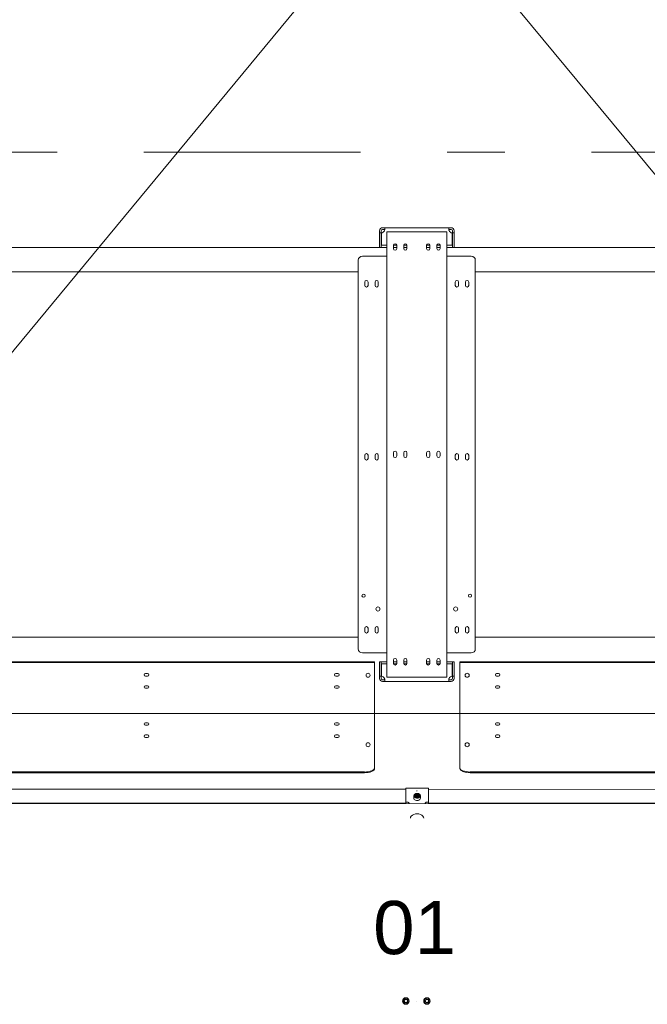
# Model space of a CAD drawing. Header units: millimetres. Extents: x -47038 to 86296, y -75637 to 48966.
# Tile 73 of 174: x -36113 to -34580, y 30698 to 33105. Entities that reach past the tile are written whole.
import ezdxf
from ezdxf.enums import TextEntityAlignment as Align

# ---------------------------------------------------------------- set-up
doc = ezdxf.new("R2010")
doc.units = ezdxf.units.MM
doc.linetypes.add('Przerywana podwójnie', pattern=[109.361107, 52.916665, -21.166666, 14.111111, -21.166666])
for name, color, linetype, lineweight, true_color in [('00 - nowa technologia myjni_Nr_pióra__95', 7, 'Continuous', 20, 0x7c7c7c), ('410-K Osie główne_Nr_pióra__95', 7, 'Continuous', 20, 0x7c7c7c), ('Nowe_Drzwi Archicad_Nr_pióra__95', 7, 'Continuous', 25, 0x7c7c7c)]:
    doc.layers.add(name, color=color, linetype=linetype, lineweight=lineweight, true_color=true_color)
doc.layers.add('Metryczki pomieszczeń Archicada_Nr_pióra__46', color=7, linetype='Continuous', lineweight=20)
doc.layers.add('XREF', color=8, linetype='Continuous', lineweight=9)
doc.layers.add('Nowe_Drzwi Archicad', color=7, linetype='Continuous')
doc.styles.add('STYL_AUTOMATYCZNY_2', font='arial.ttf', dxfattribs={"width": 0.95})

# ---------------------------------------------------------------- blocks, each defined once
blk = doc.blocks.new('Drzwi garażowe_ segmentowe[5]_1')
at = {"layer": 'Nowe_Drzwi Archicad_Nr_pióra__95', "color": 8, "linetype": 'Continuous', "lineweight": 20, "true_color": 0x7c7c7c}
for p, q in [((159.88, 3006.64), (498.88, 2596.65)), ((498.88, 3006.64), (159.88, 2596.65)), ((498.88, 2596.65), (159.88, 2596.65))]:
    blk.add_line(p, q, dxfattribs=at)
blk = doc.blocks.new('parter 2025.10.15')
at = {"layer": '00 - nowa technologia myjni_Nr_pióra__95', "color": 8, "linetype": 'Continuous', "lineweight": 5}
for p, q in [((323.87, 2715.38), (323.41, 2715.38)), ((339.67, 2715.38), (323.87, 2715.38)), ((340.13, 2715.38), (339.67, 2715.38)), ((322.67, 2714.09), (322.67, 2714.64)), ((322.67, 2711.08), (322.67, 2714.09)), ((323.07, 2714.09), (322.67, 2714.09)), ((323.07, 2714.09), (323.07, 2714.64)), ((323.07, 2714.09), (323.07, 2711.08)), ((323.11, 2711.08), (323.11, 2714.09)), ((323.87, 2714.98), (323.41, 2714.98)), ((324.42, 2712.93), (324.42, 2711.18)), ((325.21, 2714.38), (324.47, 2714.38)), ((324.47, 2714.38), (324.47, 2605.48)), ((338.33, 2714.38), (325.21, 2714.38)), ((338.33, 2714.38), (339.07, 2714.38)), ((339.07, 2605.48), (339.07, 2714.38)), ((339.12, 2712.93), (339.12, 2711.18)), ((340.13, 2714.98), (339.67, 2714.98)), ((340.43, 2711.08), (340.43, 2714.09)), ((340.47, 2714.09), (340.47, 2714.64)), ((340.47, 2714.09), (340.47, 2711.08)), ((340.47, 2714.09), (340.87, 2714.09)), ((340.87, 2714.09), (340.87, 2714.64)), ((340.87, 2711.08), (340.87, 2714.09)), ((89.52, 2710.58), (324.47, 2710.58)), ((322.67, 2711.08), (322.67, 2710.58)), ((323.07, 2710.58), (322.67, 2710.58)), ((323.07, 2711.08), (323.07, 2710.58)), ((323.11, 2711.08), (324.32, 2711.08)), ((326.07, 2710.28), (326.07, 2711.08)), ((326.07, 2711.08), (326.87, 2711.08)), ((326.07, 2710.58), (326.87, 2710.58)), ((326.87, 2710.28), (326.87, 2711.08)), ((328.57, 2710.28), (328.57, 2711.08)), ((328.57, 2711.08), (329.37, 2711.08)), ((328.57, 2710.58), (329.37, 2710.58)), ((329.37, 2710.28), (329.37, 2711.08)), ((334.17, 2710.28), (334.17, 2711.08)), ((334.17, 2711.08), (334.97, 2711.08)), ((334.17, 2710.58), (334.97, 2710.58)), ((334.97, 2710.28), (334.97, 2711.08)), ((336.67, 2710.28), (336.67, 2711.08)), ((336.67, 2711.08), (337.47, 2711.08)), ((336.67, 2710.58), (337.47, 2710.58)), ((337.47, 2710.28), (337.47, 2711.08)), ((339.07, 2710.58), (574.02, 2710.58)), ((339.22, 2711.08), (340.43, 2711.08)), ((340.47, 2710.58), (340.47, 2711.08)), ((340.47, 2710.58), (340.87, 2710.58)), ((340.87, 2710.58), (340.87, 2711.08)), ((318.47, 2708.43), (324.13, 2708.43)), ((324.47, 2708.43), (324.13, 2708.43)), ((339.07, 2708.43), (339.41, 2708.43)), ((339.41, 2708.43), (345.07, 2708.43)), ((317.47, 2612.43), (317.47, 2707.43)), ((346.07, 2707.43), (346.07, 2612.43)), ((170, 2704.58), (317.47, 2704.58)), ((346.07, 2704.58), (493.54, 2704.58)), ((319.07, 2701.28), (319.07, 2702.08)), ((319.87, 2701.28), (319.87, 2702.08)), ((321.57, 2701.28), (321.57, 2702.08)), ((322.37, 2701.28), (322.37, 2702.08)), ((341.17, 2701.28), (341.17, 2702.08)), ((341.97, 2701.28), (341.97, 2702.08)), ((343.67, 2701.28), (343.67, 2702.08)), ((344.47, 2701.28), (344.47, 2702.08)), ((319.07, 2658.98), (319.07, 2659.78)), ((319.87, 2658.98), (319.87, 2659.78)), ((321.57, 2658.98), (321.57, 2659.78)), ((322.37, 2658.98), (322.37, 2659.78)), ((326.07, 2659.58), (326.07, 2660.38)), ((326.87, 2659.58), (326.87, 2660.38)), ((328.57, 2659.58), (328.57, 2660.38)), ((329.37, 2659.58), (329.37, 2660.38)), ((334.17, 2659.58), (334.17, 2660.38)), ((334.97, 2659.58), (334.97, 2660.38)), ((336.67, 2659.58), (336.67, 2660.38)), ((337.47, 2659.58), (337.47, 2660.38)), ((341.17, 2658.98), (341.17, 2659.78)), ((341.97, 2658.98), (341.97, 2659.78)), ((343.67, 2658.98), (343.67, 2659.78)), ((344.47, 2658.98), (344.47, 2659.78)), ((319.07, 2616.68), (319.07, 2617.48)), ((319.87, 2616.68), (319.87, 2617.48)), ((321.57, 2616.68), (321.57, 2617.48)), ((322.37, 2616.68), (322.37, 2617.48)), ((341.17, 2616.68), (341.17, 2617.48)), ((341.97, 2616.68), (341.97, 2617.48)), ((343.67, 2616.68), (343.67, 2617.48)), ((344.47, 2616.68), (344.47, 2617.48)), ((170, 2615.28), (317.47, 2615.28)), ((346.07, 2615.28), (493.54, 2615.28)), ((164.47, 2609.28), (320.47, 2609.28)), ((324.13, 2611.43), (318.47, 2611.43)), ((321.47, 2609.28), (320.47, 2609.28)), ((321.47, 2609.28), (321.47, 2609.08)), ((323.07, 2609.28), (322.67, 2609.28)), ((322.67, 2609.28), (322.67, 2608.78)), ((323.07, 2609.28), (324.47, 2609.28)), ((323.07, 2609.28), (323.07, 2608.78)), ((324.47, 2611.43), (324.13, 2611.43)), ((326.07, 2608.88), (326.07, 2609.68)), ((326.07, 2609.28), (326.87, 2609.28)), ((326.87, 2608.88), (326.87, 2609.68)), ((328.57, 2608.88), (328.57, 2609.68)), ((328.57, 2609.28), (329.37, 2609.28)), ((329.37, 2608.88), (329.37, 2609.68)), ((334.17, 2608.88), (334.17, 2609.68)), ((334.17, 2609.28), (334.97, 2609.28)), ((334.97, 2608.88), (334.97, 2609.68)), ((336.67, 2608.88), (336.67, 2609.68)), ((336.67, 2609.28), (337.47, 2609.28)), ((337.47, 2608.88), (337.47, 2609.68)), ((339.07, 2611.43), (339.41, 2611.43)), ((339.07, 2609.28), (340.47, 2609.28)), ((345.07, 2611.43), (339.41, 2611.43)), ((340.47, 2608.78), (340.47, 2609.28)), ((340.47, 2609.28), (340.87, 2609.28)), ((340.87, 2608.78), (340.87, 2609.28)), ((343.27, 2609.28), (342.27, 2609.28)), ((342.27, 2609.28), (342.27, 2609.08)), ((343.27, 2609.28), (499.27, 2609.28)), ((164.47, 2609.08), (320.47, 2609.08)), ((321.47, 2609.08), (320.47, 2609.08)), ((321.47, 2608.58), (321.47, 2609.08)), ((321.47, 2608.58), (321.47, 2587.72)), ((322.67, 2608.78), (322.67, 2605.77)), ((323.07, 2605.77), (323.07, 2608.78)), ((323.11, 2608.78), (323.11, 2605.76)), ((324.32, 2608.78), (323.11, 2608.78)), ((324.42, 2606.93), (324.42, 2608.68)), ((326.86, 2608.78), (326.08, 2608.78)), ((329.36, 2608.78), (328.58, 2608.78)), ((334.96, 2608.78), (334.18, 2608.78)), ((337.46, 2608.78), (336.68, 2608.78)), ((339.12, 2606.93), (339.12, 2608.68)), ((340.43, 2608.78), (339.22, 2608.78)), ((340.43, 2608.78), (340.43, 2605.76)), ((340.47, 2605.77), (340.47, 2608.78)), ((340.87, 2608.78), (340.87, 2605.77)), ((342.27, 2609.08), (342.27, 2608.58)), ((343.27, 2609.08), (342.27, 2609.08)), ((342.27, 2587.72), (342.27, 2608.58)), ((343.27, 2609.08), (499.27, 2609.08)), ((265.47, 2606.38), (265.97, 2606.38)), ((265.47, 2605.78), (265.97, 2605.78)), ((311.97, 2606.38), (312.47, 2606.38)), ((311.97, 2605.78), (312.47, 2605.78)), ((323.07, 2605.77), (322.67, 2605.77)), ((322.67, 2605.77), (322.67, 2605.22)), ((323.07, 2605.77), (323.07, 2605.22)), ((323.41, 2604.88), (323.87, 2604.88)), ((323.41, 2604.48), (323.87, 2604.48)), ((323.87, 2604.48), (339.67, 2604.48)), ((325.21, 2605.48), (324.47, 2605.48)), ((325.21, 2605.48), (338.33, 2605.48)), ((338.33, 2605.48), (339.07, 2605.48)), ((339.67, 2604.88), (340.13, 2604.88)), ((339.67, 2604.48), (340.13, 2604.48)), ((340.47, 2605.77), (340.47, 2605.22)), ((340.47, 2605.77), (340.87, 2605.77)), ((340.87, 2605.77), (340.87, 2605.22)), ((351.27, 2606.38), (351.77, 2606.38)), ((351.27, 2605.78), (351.77, 2605.78)), ((265.47, 2603.38), (265.97, 2603.38)), ((265.47, 2602.78), (265.97, 2602.78)), ((311.97, 2603.38), (312.47, 2603.38)), ((311.97, 2602.78), (312.47, 2602.78)), ((351.27, 2603.38), (351.77, 2603.38)), ((351.27, 2602.78), (351.77, 2602.78)), ((265.47, 2594.38), (265.97, 2594.38)), ((265.47, 2593.78), (265.97, 2593.78)), ((311.97, 2594.38), (312.47, 2594.38)), ((311.97, 2593.78), (312.47, 2593.78)), ((351.27, 2594.38), (351.77, 2594.38)), ((351.27, 2593.78), (351.77, 2593.78)), ((265.47, 2591.38), (265.97, 2591.38)), ((265.47, 2590.78), (265.97, 2590.78)), ((311.97, 2591.38), (312.47, 2591.38)), ((311.97, 2590.78), (312.47, 2590.78)), ((351.27, 2591.38), (351.77, 2591.38)), ((351.27, 2590.78), (351.77, 2590.78)), ((321.47, 2587.27), (321.47, 2587.72)), ((342.27, 2587.72), (342.27, 2587.27)), ((321.47, 2587.27), (321.47, 2583.38)), ((342.27, 2583.38), (342.27, 2587.27)), ((321.47, 2583.2), (321.47, 2583.38)), ((342.27, 2583.2), (342.27, 2583.38)), ((318.97, 2582.33), (165.97, 2582.33)), ((318.97, 2582.15), (165.97, 2582.15)), ((497.77, 2582.33), (344.77, 2582.33)), ((497.77, 2582.15), (344.77, 2582.15)), ((329.1, 2578.09), (159.45, 2578.13)), ((329.1, 2574.97), (329.1, 2578.36)), ((329.1, 2578.36), (334.6, 2578.36)), ((334.6, 2574.96), (334.6, 2578.36)), ((504.08, 2578.06), (334.6, 2578.09)), ((331.05, 2575.93), (331.05, 2576.51)), ((331.46, 2576.76), (331.45, 2576.75)), ((331.45, 2576.75), (331.45, 2576.75)), ((331.45, 2576.42), (331.45, 2576.75)), ((331.85, 2576.59), (331.45, 2576.42)), ((331.45, 2576.42), (331.45, 2576.41)), ((331.45, 2576.41), (331.46, 2576.41)), ((331.85, 2576.92), (331.85, 2576.92)), ((331.86, 2576.92), (331.85, 2576.92)), ((331.85, 2576.59), (331.85, 2576.92)), ((332.25, 2576.42), (331.85, 2576.59)), ((331.85, 2576.24), (331.86, 2576.24)), ((331.85, 2576.24), (331.85, 2576.24)), ((332.25, 2576.75), (332.25, 2576.76)), ((332.25, 2576.75), (332.25, 2576.75)), ((332.25, 2576.75), (332.25, 2576.42)), ((332.25, 2576.41), (332.25, 2576.42)), ((332.25, 2576.41), (332.25, 2576.41)), ((332.65, 2575.93), (332.65, 2576.51)), ((509.35, 2574.55), (154.35, 2574.63)), ((329.1, 2574.72), (159.45, 2574.76)), ((247.37, 2574.61), (247.37, 2574.74)), ((249.37, 2574.74), (249.37, 2574.61)), ((275.17, 2574.6), (275.17, 2574.74)), ((277.17, 2574.73), (277.17, 2574.6)), ((302.97, 2574.6), (302.97, 2574.73)), ((304.97, 2574.73), (304.97, 2574.6)), ((329.1, 2574.97), (329.4, 2574.97)), ((329.1, 2574.97), (329.1, 2574.59)), ((329.1, 2574.97), (329.4, 2574.97)), ((329.9, 2574.59), (329.9, 2574.6)), ((329.9, 2574.6), (329.9, 2574.59)), ((333.8, 2574.6), (333.8, 2574.59)), ((333.8, 2574.59), (333.8, 2574.6)), ((334.6, 2574.96), (334.3, 2574.97)), ((334.6, 2574.96), (334.3, 2574.97)), ((334.6, 2574.96), (334.6, 2574.59)), ((504.08, 2574.69), (334.6, 2574.72)), ((358.57, 2574.58), (358.57, 2574.72)), ((360.57, 2574.72), (360.57, 2574.58)), ((386.37, 2574.58), (386.37, 2574.71)), ((328.7, 2526.57), (329.09, 2526.79)), ((328.7, 2526.57), (328.7, 2526.56)), ((328.7, 2526.57), (328.7, 2526.57)), ((328.7, 2526.12), (328.7, 2526.56)), ((328.7, 2526.12), (328.7, 2526.11)), ((328.7, 2526.11), (328.7, 2526.1)), ((328.91, 2525.99), (328.7, 2526.1)), ((328.91, 2525.99), (329.09, 2525.88)), ((329.1, 2526.8), (329.09, 2526.79)), ((329.09, 2525.88), (329.1, 2525.88)), ((329.1, 2526.79), (329.1, 2526.8)), ((329.29, 2526.69), (329.1, 2526.79)), ((329.49, 2526.1), (329.1, 2525.88)), ((329.1, 2525.88), (329.1, 2525.88)), ((329.29, 2526.69), (329.49, 2526.57)), ((329.5, 2526.57), (329.49, 2526.57)), ((329.49, 2526.1), (329.5, 2526.11)), ((329.5, 2526.56), (329.5, 2526.57)), ((329.5, 2526.56), (329.5, 2526.12)), ((329.5, 2526.11), (329.5, 2526.12)), ((331.79, 2526.21), (331.8, 2526.22)), ((333.85, 2526.57), (334.24, 2526.79)), ((333.85, 2526.57), (333.85, 2526.56)), ((333.85, 2526.57), (333.85, 2526.57)), ((333.85, 2526.11), (333.85, 2526.56)), ((333.85, 2526.11), (333.85, 2526.1)), ((333.85, 2526.1), (333.85, 2526.1)), ((334.06, 2525.99), (333.85, 2526.1)), ((334.06, 2525.99), (334.24, 2525.88)), ((334.25, 2526.8), (334.24, 2526.79)), ((334.24, 2525.88), (334.25, 2525.87)), ((334.25, 2526.79), (334.25, 2526.8)), ((334.44, 2526.69), (334.25, 2526.79)), ((334.64, 2526.1), (334.25, 2525.88)), ((334.25, 2525.87), (334.25, 2525.88)), ((334.44, 2526.69), (334.64, 2526.57)), ((334.65, 2526.57), (334.64, 2526.57)), ((334.64, 2526.1), (334.65, 2526.1)), ((334.65, 2526.56), (334.65, 2526.57)), ((334.65, 2526.56), (334.65, 2526.11)), ((334.65, 2526.1), (334.65, 2526.11))]:
    blk.add_line(p, q, dxfattribs=at)
for points in [[(323.87, 2715.38), (323.89, 2715.37), (323.91, 2715.37), (323.93, 2715.36), (323.94, 2715.34), (323.95, 2715.32), (323.95, 2715.3), (323.96, 2715.26), (323.96, 2715.16)], [(323.96, 2715.16), (323.96, 2715.03), (323.95, 2714.96), (323.94, 2714.85), (323.91, 2714.74), (323.89, 2714.69), (323.87, 2714.64)], [(339.58, 2715.16), (339.58, 2715.26), (339.58, 2715.3), (339.59, 2715.32), (339.6, 2715.34), (339.61, 2715.36), (339.63, 2715.37), (339.64, 2715.37), (339.67, 2715.38)], [(339.67, 2714.64), (339.64, 2714.69), (339.62, 2714.75), (339.61, 2714.8), (339.59, 2714.91), (339.58, 2714.98), (339.58, 2715.12), (339.58, 2715.16)], [(323.87, 2714.98), (323.9, 2714.97), (323.93, 2714.95), (323.95, 2714.93)], [(339.59, 2714.93), (339.61, 2714.95), (339.64, 2714.97), (339.67, 2714.98)], [(323.87, 2605.22), (323.89, 2605.16), (323.91, 2605.11), (323.93, 2605.05), (323.95, 2604.94), (323.95, 2604.87), (323.96, 2604.73), (323.96, 2604.69)], [(323.95, 2604.92), (323.93, 2604.9), (323.9, 2604.88), (323.87, 2604.88)], [(323.96, 2604.69), (323.96, 2604.59), (323.95, 2604.55), (323.95, 2604.53), (323.94, 2604.51), (323.93, 2604.49), (323.91, 2604.48), (323.89, 2604.48), (323.87, 2604.48)], [(339.58, 2604.69), (339.58, 2604.82), (339.59, 2604.89), (339.6, 2605), (339.63, 2605.11), (339.64, 2605.16), (339.67, 2605.22)], [(339.67, 2604.48), (339.64, 2604.48), (339.62, 2604.48), (339.61, 2604.49), (339.6, 2604.51), (339.59, 2604.53), (339.58, 2604.55), (339.58, 2604.59), (339.58, 2604.69)], [(339.67, 2604.88), (339.64, 2604.88), (339.61, 2604.9), (339.59, 2604.92)], [(331.46, 2576.76), (331.53, 2576.76), (331.6, 2576.78), (331.67, 2576.81), (331.74, 2576.85), (331.85, 2576.92)], [(331.66, 2576.28), (331.59, 2576.32), (331.52, 2576.37), (331.46, 2576.41)], [(332.04, 2576.8), (331.98, 2576.84), (331.91, 2576.88), (331.86, 2576.92)], [(332.25, 2576.41), (332.17, 2576.35), (332.11, 2576.31), (332.04, 2576.28), (331.96, 2576.26), (331.91, 2576.25), (331.86, 2576.24)], [(332.04, 2576.8), (332.11, 2576.78), (332.19, 2576.76), (332.25, 2576.76)], [(329.4, 2574.97), (329.45, 2574.96), (329.51, 2574.96), (329.57, 2574.94), (329.64, 2574.92), (329.7, 2574.89), (329.76, 2574.86), (329.81, 2574.81), (329.85, 2574.76), (329.88, 2574.71), (329.9, 2574.65), (329.9, 2574.6)], [(329.4, 2574.97), (329.45, 2574.96), (329.51, 2574.96), (329.57, 2574.94), (329.64, 2574.92), (329.7, 2574.89), (329.76, 2574.86), (329.81, 2574.81), (329.85, 2574.76), (329.88, 2574.71), (329.9, 2574.65), (329.9, 2574.6)], [(334.3, 2574.97), (334.25, 2574.96), (334.2, 2574.96), (334.13, 2574.94), (334.07, 2574.92), (334.01, 2574.89), (333.95, 2574.86), (333.9, 2574.81), (333.85, 2574.76), (333.83, 2574.71), (333.81, 2574.65), (333.8, 2574.6)], [(334.3, 2574.97), (334.25, 2574.96), (334.2, 2574.96), (334.13, 2574.94), (334.07, 2574.92), (334.01, 2574.89), (333.95, 2574.86), (333.9, 2574.81), (333.85, 2574.76), (333.83, 2574.71), (333.81, 2574.65), (333.8, 2574.6)]]:
    blk.add_lwpolyline(points, dxfattribs=at)
for centre, radius in [((318.77, 2625.43), 0.4), ((344.77, 2625.43), 0.4), ((322.27, 2622.18), 0.5), ((319.87, 2605.98), 0.5), ((344.07, 2605.98), 0.5), ((319.87, 2588.98), 0.5), ((344.07, 2588.98), 0.5), ((329.1, 2526.34), 0.8), ((329.1, 2526.34), 0.7), ((329.1, 2526.34), 0.395), ((334.25, 2526.34), 0.8), ((334.25, 2526.34), 0.7), ((334.25, 2526.34), 0.395)]:
    blk.add_circle(centre, radius, dxfattribs=at)
for centre, radius, start, end in [((323.41, 2714.64), 0.74, 90, 180), ((340.13, 2714.64), 0.74, 359.9992, 90.001), ((323.41, 2714.64), 0.34, 90, 180), ((323.01, 2715.03), 0.95, 275.9806, 335.1666), ((324.47, 2712.93), 0.05, 90, 180), ((339.07, 2712.93), 0.05, 0, 90), ((340.53, 2715.03), 0.95, 204.8334, 264.0194), ((340.13, 2714.64), 0.34, 0, 90), ((324.32, 2711.18), 0.1, 270, 0), ((326.47, 2711.08), 0.4, 0, 180), ((328.97, 2711.08), 0.4, 0, 180), ((334.57, 2711.08), 0.4, 0, 180), ((337.07, 2711.08), 0.4, 0, 180), ((339.22, 2711.18), 0.1, 180, 270), ((318.47, 2707.43), 1, 90, 180), ((326.47, 2710.28), 0.4, 180, 0), ((328.97, 2710.28), 0.4, 180, 0), ((334.57, 2710.28), 0.4, 180, 0), ((337.07, 2710.28), 0.4, 180, 0), ((345.07, 2707.43), 1, 0, 90), ((319.47, 2702.08), 0.4, 0, 180), ((319.47, 2701.28), 0.4, 180, 0), ((321.97, 2702.08), 0.4, 0, 180), ((321.97, 2701.28), 0.4, 180, 0), ((341.57, 2702.08), 0.4, 0, 180), ((341.57, 2701.28), 0.4, 180, 0), ((344.07, 2702.08), 0.4, 0, 180), ((344.07, 2701.28), 0.4, 180, 0), ((319.47, 2659.78), 0.4, 0, 180), ((321.97, 2659.78), 0.4, 0, 180), ((326.47, 2660.38), 0.4, 0, 180), ((328.97, 2660.38), 0.4, 0, 180), ((334.57, 2660.38), 0.4, 0, 180), ((337.07, 2660.38), 0.4, 0, 180), ((341.57, 2659.78), 0.4, 0, 180), ((344.07, 2659.78), 0.4, 0, 180), ((319.47, 2658.98), 0.4, 180, 0), ((321.97, 2658.98), 0.4, 180, 0), ((326.47, 2659.58), 0.4, 180, 0), ((328.97, 2659.58), 0.4, 180, 0), ((334.57, 2659.58), 0.4, 180, 0), ((337.07, 2659.58), 0.4, 180, 0), ((341.57, 2658.98), 0.4, 180, 0), ((344.07, 2658.98), 0.4, 180, 0), ((341.27, 2622.18), 0.5, 270, 180), ((341.27, 2622.18), 0.5, 180, 270), ((319.47, 2617.48), 0.4, 0, 180), ((319.47, 2616.68), 0.4, 180, 0), ((321.97, 2617.48), 0.4, 0, 180), ((321.97, 2616.68), 0.4, 180, 0), ((341.57, 2617.48), 0.4, 0, 180), ((341.57, 2616.68), 0.4, 180, 0), ((344.07, 2617.48), 0.4, 0, 180), ((344.07, 2616.68), 0.4, 180, 0), ((318.47, 2612.43), 1, 180, 270), ((345.07, 2612.43), 1, 270, 0), ((326.47, 2609.68), 0.4, 0, 180), ((328.97, 2609.68), 0.4, 0, 180), ((334.57, 2609.68), 0.4, 0, 180), ((337.07, 2609.68), 0.4, 0, 180), ((324.32, 2608.68), 0.1, 0, 90), ((324.47, 2606.93), 0.05, 180, 270), ((326.47, 2608.88), 0.4, 180, 0), ((328.97, 2608.88), 0.4, 180, 0), ((334.57, 2608.88), 0.4, 180, 0), ((337.07, 2608.88), 0.4, 180, 0), ((339.07, 2606.93), 0.05, 270, 0), ((339.22, 2608.68), 0.1, 90, 180), ((265.47, 2606.08), 0.3, 90, 270), ((265.97, 2606.08), 0.3, 270, 90), ((311.97, 2606.08), 0.3, 90, 270), ((312.47, 2606.08), 0.3, 270, 90), ((323.41, 2605.22), 0.74, 179.9992, 270.001), ((323.41, 2605.22), 0.34, 180, 270), ((323.01, 2604.82), 0.95, 24.8334, 84.0194), ((340.53, 2604.82), 0.95, 95.9806, 155.1666), ((340.13, 2605.22), 0.34, 270, 0), ((340.13, 2605.22), 0.74, 270, 0), ((351.27, 2606.08), 0.3, 90, 270), ((351.77, 2606.08), 0.3, 270, 90), ((265.47, 2603.08), 0.3, 90, 270), ((265.97, 2603.08), 0.3, 270, 90), ((311.97, 2603.08), 0.3, 90, 270), ((312.47, 2603.08), 0.3, 270, 90), ((351.27, 2603.08), 0.3, 90, 270), ((351.77, 2603.08), 0.3, 270, 90), ((265.47, 2594.08), 0.3, 90, 270), ((265.97, 2594.08), 0.3, 270, 90), ((311.97, 2594.08), 0.3, 90, 270), ((312.47, 2594.08), 0.3, 270, 90), ((351.27, 2594.08), 0.3, 90, 270), ((351.77, 2594.08), 0.3, 270, 90), ((265.47, 2591.08), 0.3, 90, 270), ((265.97, 2591.08), 0.3, 270, 90), ((311.97, 2591.08), 0.3, 90, 270), ((312.47, 2591.08), 0.3, 270, 90), ((351.27, 2591.08), 0.3, 90, 270), ((351.77, 2591.08), 0.3, 270, 90), ((331.87, 2576.79), 0.547, 247.8663, 267.684), ((331.97, 2577.53), 0.226, 120.2238, 146.2537), ((329.1, 2526.34), 0.457, 150.9518, 209.0233), ((329.1, 2526.34), 0.458, 90.9518, 149.0233), ((329.1, 2526.34), 0.457, 210.9518, 269.0233), ((329.1, 2526.34), 0.458, 30.9518, 89.0233), ((329.1, 2526.34), 0.457, 270.9518, 329.0233), ((329.1, 2526.34), 0.457, 330.9518, 29.0233), ((334.25, 2526.34), 0.457, 150.9518, 209.0233), ((334.25, 2526.34), 0.458, 90.9518, 149.0233), ((334.25, 2526.34), 0.458, 210.9518, 269.0233), ((334.25, 2526.34), 0.458, 30.9518, 89.0233), ((334.25, 2526.34), 0.457, 270.9518, 329.0233), ((334.25, 2526.34), 0.458, 330.9518, 29.0233)]:
    blk.add_arc(centre, radius, start, end, dxfattribs=at)
for centre, major_axis, ratio, start_param, end_param in [((318.97, 2583.38), (-2.5, 0), 0.422618, 1.570796, 3.141593), ((318.97, 2583.2), (-2.5, 0), 0.422618, 1.570796, 3.141593), ((344.77, 2583.38), (-2.5, 0), 0.422618, 0, 1.570796), ((344.77, 2583.2), (-2.5, 0), 0.422618, 0, 1.570796), ((331.85, 2576.51), (-0.8, 0), 0.739594, 3.141632, 6.283224), ((331.85, 2576.51), (-0.8, 0), 0.739594, 0.000039, 1.070796), ((331.85, 2575.93), (-0.8, 0), 0.739594, 0.000039, 1.070796), ((331.85, 2576.58), (-0.457, 0), 0.739594, 5.776416, 6.789955), ((331.85, 2576.58), (-0.457, 0), 0.739594, 4.729218, 5.742757), ((331.85, 2576.58), (-0.457, 0), 0.739594, 0.540428, 1.553967), ((331.85, 2576.51), (-0.8, 0), 0.739594, 1.070796, 3.141632), ((331.85, 2575.93), (-0.8, 0), 0.739594, 1.070796, 3.141632), ((331.85, 2576.24), (0.395, 0), 0.739594, 0.467772, 2.673821), ((331.85, 2576.58), (-0.457, 0), 0.739594, 3.682021, 4.69556), ((331.85, 2576.58), (-0.457, 0), 0.739594, 1.587625, 2.601165), ((331.85, 2576.58), (-0.457, 0), 0.739594, 2.634823, 3.648362), ((331.85, 2571.01), (1.65, 0), 0.673053, 0, 3.141593)]:
    blk.add_ellipse(centre, major_axis=major_axis, ratio=ratio, start_param=start_param, end_param=end_param, dxfattribs=at)
blk.add_ellipse((331.85, 2576.58), major_axis=(-0.7, 0), ratio=0.739594, dxfattribs=at)
at = {"layer": '410-K Osie główne_Nr_pióra__95', "color": 8, "linetype": 'Przerywana podwójnie', "lineweight": 5}
blk.add_line((-63, 2733.81), (1039.92, 2733.81), dxfattribs=at)
at = {"layer": 'Nowe_Drzwi Archicad', "color": 8, "linetype": 'Continuous', "lineweight": 5}
blk.add_blockref('Drzwi garażowe_ segmentowe[5]_1', (0, 0), dxfattribs=at)
at = {"layer": 'Metryczki pomieszczeń Archicada_Nr_pióra__46', "color": 8, "lineweight": 5, "style": 'STYL_AUTOMATYCZNY_2'}
blk.add_text('01', height=13, dxfattribs=at).set_placement((331.21, 2550.8), align=Align.TOP_CENTER)

msp = doc.modelspace()

# ---------------------------------------------------------------- block references
at = {"layer": 'XREF', "xscale": 10, "yscale": 10, "zscale": 10}
msp.add_blockref('parter 2025.10.15', (-38460.6, 5442.3), dxfattribs=at)

doc.saveas('drawing.dxf')
